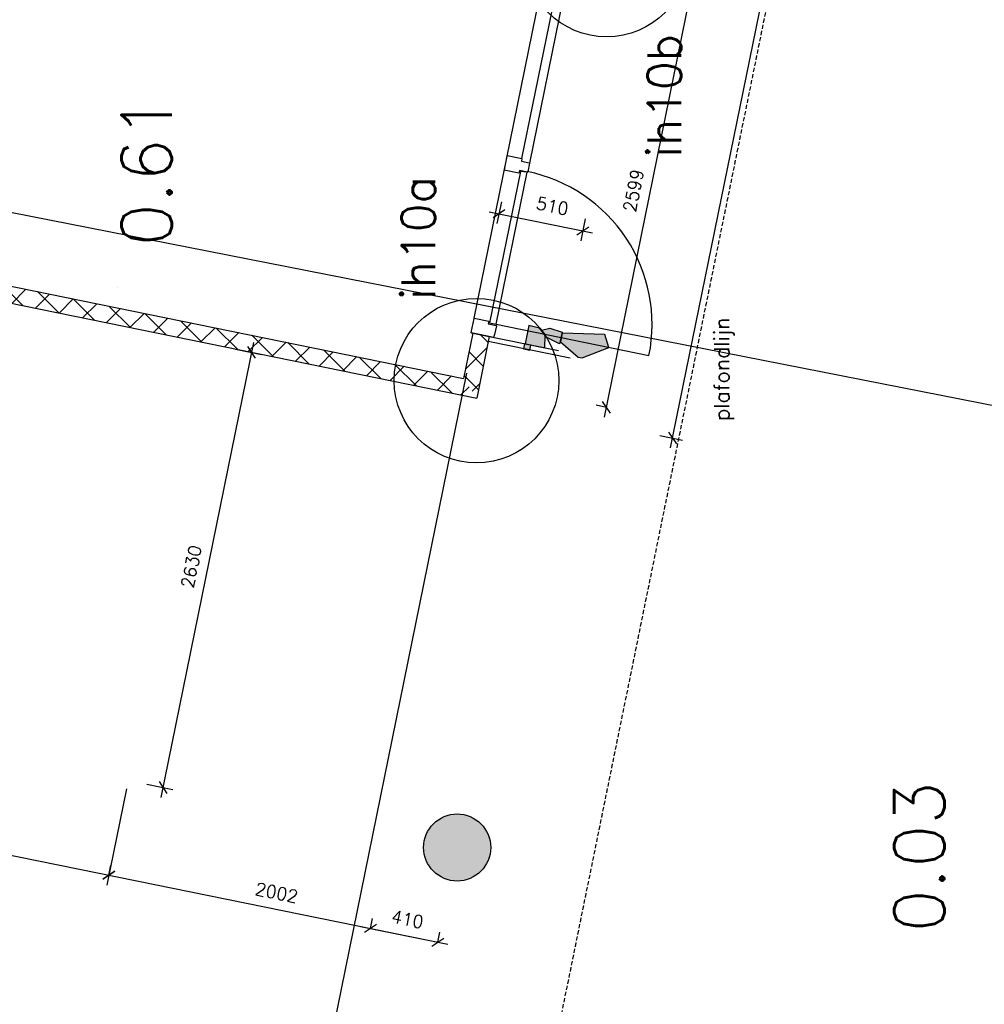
# Model space of a CAD drawing. Extents: x -29284 to 2055880, y -64816 to 121103.
# Tile 67 of 123: x 29636 to 35387, y 59506 to 65379. Entities that reach past the tile are written whole.
import ezdxf
from ezdxf.enums import TextEntityAlignment as Align

# ---------------------------------------------------------------- set-up
doc = ezdxf.new("R2010")
doc.units = 0
doc.header["$LTSCALE"] = 50
doc.header["$MEASUREMENT"] = 0
doc.header["$PDMODE"] = 3
doc.header["$PDSIZE"] = 0.1
doc.linetypes.add('HIDDENX2', pattern=[0.75, 0.5, -0.25])
doc.layers.get('0').update_dxf_attribs({"linetype": 'CONTINUOUS'})
doc.layers.get('DEFPOINTS').update_dxf_attribs({"linetype": 'CONTINUOUS'})
for name, color, linetype in [('00', 7, 'CONTINUOUS'), ('_DETAILNUMMERS', 4, 'CONTINUOUS'), ('_DETAILNUMMERSTEKST', 4, 'CONTINUOUS'), ('A--01A1_ACEER', 1, 'CONTINUOUS'), ('A--A22--_F123-', 9, 'CONTINUOUS'), ('A--A28--_F12--', 7, 'CONTINUOUS'), ('A--L22--', 3, 'CONTINUOUS'), ('A--L22--_F-2--', 7, 'CONTINUOUS'), ('A--L28--', 7, 'CONTINUOUS'), ('A--L28--_F12--', 7, 'CONTINUOUS'), ('A--L31--_F123-', 7, 'CONTINUOUS'), ('A--L32--', 7, 'CONTINUOUS'), ('A--L32--_F123-', 1, 'CONTINUOUS'), ('A--L35A2_PLAFONDS', 1, 'HIDDENX2'), ('A--M$1A-_F123-', 1, 'CONTINUOUS'), ('A--T$1A-_F123-_RN', 4, 'CONTINUOUS'), ('TEKST_KOZIJNMERK', 2, 'CONTINUOUS'), ('X--LR---_CP', 7, 'CONTINUOUS')]:
    doc.layers.add(name, color=color, linetype=linetype)
doc.styles.add('ALFA-0_25', font='ROMANS')
doc.styles.add('HIEMSTRA', font='romans.shx')
doc.dimstyles.new('1op2', dxfattribs={"dimscale": 30, "dimtxt": 2.5, "dimasz": 2, "dimexe": 2, "dimexo": 0, "dimgap": 2, "dimtad": 1, "dimdec": 0, "dimzin": 0, "dimdsep": 46, "dimtxsty": 'HIEMSTRA', "dimblk1": 'OBLIQUE', "dimblk2": 'OBLIQUE', "dimsah": 1, "dimcen": -3, "dimdle": 2, "dimclrd": 2, "dimclre": 2, "dimclrt": 3, "dimadec": 0, "dimazin": 0, "dimtfac": 1, "dimtdec": 0, "dimtofl": 0, "dimtmove": 2, "dimatfit": 3, "dimldrblk": 'OBLIQUE', "dimfxl": 1, "dimtvp": 0.833333, "dimtolj": 1, "dimtzin": 0, "dimarcsym": 0})
doc.dimstyles.new('STANDARD$0', dxfattribs={"dimscale": 30, "dimtxt": 2.5, "dimasz": 2, "dimexe": 2, "dimexo": 0, "dimgap": 2, "dimtad": 1, "dimdec": 0, "dimzin": 0, "dimdsep": 46, "dimtxsty": 'ALFA-0_25', "dimblk1": 'OBLIQUE', "dimblk2": 'OBLIQUE', "dimsah": 1, "dimcen": -3, "dimdle": 2, "dimclrd": 1, "dimclre": 1, "dimclrt": 2, "dimadec": 0, "dimazin": 0, "dimtfac": 0.666667, "dimtofl": 0, "dimtmove": 2, "dimatfit": 3, "dimldrblk": 'OBLIQUE', "dimfxl": 1, "dimtvp": 0.833333, "dimtolj": 1, "dimtzin": 0, "dimarcsym": 0})

# ---------------------------------------------------------------- blocks, each defined once
blk = doc.blocks.new('_OBLIQUE')
at = {"color": 0, "linetype": 'ByBlock'}
blk.add_line((-0.5, -0.5), (0.5, 0.5), dxfattribs=at)
blk = doc.blocks.new('*D81')
at = {"layer": 'A--M$1A-_F123-', "color": 1, "lineweight": -2, "transparency": 16777216}
for p, q in [((33516.7, 62824.6), (34627.3, 68276.5)), ((34539.1, 68233.3), (34674.1, 68205.8)), ((33452.5, 62899), (33587.5, 62871.5))]:
    blk.add_line(p, q, dxfattribs=at)
at = {"layer": 'DEFPOINTS', "color": 0, "transparency": 16777216}
for p in [(34539.1, 68233.3), (34615.3, 68217.7), (33452.5, 62899)]:
    blk.add_point(p, dxfattribs=at)
at = {"layer": 'A--M$1A-_F123-', "color": 1, "lineweight": -2, "transparency": 16777216, "xscale": 60, "yscale": 60, "zscale": 60}
for p, rotation in [((34615.3, 68217.7), 78.48629033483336), ((33528.7, 62883.4), 258.4862903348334)]:
    blk.add_blockref('_OBLIQUE', p, dxfattribs=dict(at, rotation=rotation))
at = {"layer": 'A--M$1A-_F123-', "color": 2, "transparency": 16777216, "insert": (33976.5, 65570.1), "char_height": 75, "attachment_point": 5, "rotation": 78.48629, "style": 'ALFA-0_25'}
blk.add_mtext('\\A1;WB 2', dxfattribs=at)
blk = doc.blocks.new('Q020479-')
at = {"layer": 'A--A28--_F12--', "color": 8}
for points in [[(-200, 0), (-76.5, 184.8), (0, 200)], [(-200, 0), (0, 200), (76.5, 184.8)], [(-200, 0), (-141.4, 141.4), (-76.5, 184.8)], [(-200, 0), (76.5, 184.8), (141.4, 141.4)], [(-200, 0), (-184.8, 76.5), (-141.4, 141.4)], [(-200, 0), (141.4, 141.4), (184.8, 76.5)], [(-200, 0), (184.8, 76.5), (200, 0)], [(-200, 0), (200, 0), (184.8, -76.5)], [(-200, 0), (184.8, -76.5), (141.4, -141.4)], [(-200, 0), (141.4, -141.4), (76.5, -184.8)], [(-200, 0), (76.5, -184.8), (0, -200)], [(-200, 0), (0, -200), (-76.5, -184.8)], [(-200, 0), (-76.5, -184.8), (-141.4, -141.4)], [(-200, 0), (-141.4, -141.4), (-184.8, -76.5)]]:
    blk.add_solid(points, dxfattribs=at)
at = {"layer": 'A--L28--_F12--', "color": 3, "linetype": 'Continuous'}
blk.add_lwpolyline([(-200, 0, -1), (200, 0, -1), (-200, 0)], format="xyb", close=True, dxfattribs=at)
at = {"layer": 'X--LR---_CP'}
for p in [(0, 200), (200, 0), (200, 0)]:
    blk.add_point(p, dxfattribs=at)
blk = doc.blocks.new('*U1325')
at = {"layer": 'A--A22--_F123-', "linetype": 'Continuous'}
h = blk.add_hatch(dxfattribs=at)
h.set_pattern_fill('ALFAKRS', color=256, scale=120, style=0)
h.set_pattern_definition([(45, (-28763.22, -63905.21), (-84.85281, 84.85281), []), (135, (-28763.22, -63905.21), (-84.85281, -84.85281), [])])
h.paths.add_polyline_path([(0, 0), (59, 39), (3519.7, -665.9), (3558.8, -724.9), (3597.9, -783.9), (-10, -49)])
at = {"layer": 'A--L22--_F-2--', "color": 2, "linetype": 'Continuous'}
for points in [[(59, 39), (59, 39), (3519.7, -665.9), (3519.7, -665.9)], [(-10, -49), (-10, -49), (3597.9, -783.9), (3597.9, -783.9)]]:
    blk.add_lwpolyline(points, dxfattribs=at)
blk = doc.blocks.new('*D343')
at = {"layer": 'A--M$1A-_F123-', "color": 1, "linetype": 'Continuous', "lineweight": -2, "transparency": 16777216}
for p, q in [((33661.6, 65672.9), (33120.8, 63007.9)), ((33651.5, 65613.7), (33590.9, 65626)), ((33134.6, 63066.3), (33073.9, 63078.6))]:
    blk.add_line(p, q, dxfattribs=at)
at = {"layer": 'DEFPOINTS', "color": 0, "linetype": 'Continuous', "transparency": 16777216}
for p in [(33651.5, 65613.7), (33132.7, 63066.7), (33134.6, 63066.3)]:
    blk.add_point(p, dxfattribs=at)
at = {"layer": 'A--M$1A-_F123-', "color": 1, "linetype": 'Continuous', "lineweight": -2, "transparency": 16777216, "xscale": 60, "yscale": 60, "zscale": 60}
for p, rotation in [((33649.7, 65614.1), 78.52823395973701), ((33132.7, 63066.7), 258.528233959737)]:
    blk.add_blockref('_OBLIQUE', p, dxfattribs=dict(at, rotation=rotation))
at = {"layer": 'A--M$1A-_F123-', "color": 2, "linetype": 'Continuous', "transparency": 16777216, "insert": (33295.6, 64359.8), "char_height": 75, "attachment_point": 5, "rotation": 78.52823, "style": 'ALFA-0_25'}
blk.add_mtext('\\A1;2599', dxfattribs=at)
blk = doc.blocks.new('*D351')
at = {"layer": 'A--M$1A-_F123-', "color": 1, "linetype": 'Continuous', "lineweight": -2, "transparency": 16777216}
for p, q in [((28469.9, 61158.8), (28352.8, 60584.2)), ((30272.8, 60791.6), (30155.8, 60217)), ((28306, 60655), (30226.5, 60263.8))]:
    blk.add_line(p, q, dxfattribs=at)
at = {"layer": 'DEFPOINTS', "color": 0, "linetype": 'Continuous', "transparency": 16777216}
for p in [(28469.9, 61158.8), (30272.8, 60791.6), (30167.7, 60275.8)]:
    blk.add_point(p, dxfattribs=at)
at = {"layer": 'A--M$1A-_F123-', "color": 1, "linetype": 'Continuous', "lineweight": -2, "transparency": 16777216, "xscale": 60, "yscale": 60, "zscale": 60}
for p, rotation in [((28364.8, 60643), 168.4862903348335), ((30167.7, 60275.8), 348.4862903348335)]:
    blk.add_blockref('_OBLIQUE', p, dxfattribs=dict(at, rotation=rotation))
at = {"layer": 'A--M$1A-_F123-', "color": 2, "linetype": 'Continuous', "transparency": 16777216, "insert": (29285.7, 60554.9), "char_height": 75, "attachment_point": 5, "rotation": 348.48629, "style": 'ALFA-0_25'}
blk.add_mtext('\\A1;1840', dxfattribs=at)
blk = doc.blocks.new('*D407')
at = {"layer": 'A--M$1A-_F123-', "color": 1, "linetype": 'Continuous', "lineweight": -2, "transparency": 16777216}
for p, q in [((30167.7, 60275.8), (30179.7, 60334.6)), ((30108.9, 60287.7), (32187.9, 59864.3)), ((32129.1, 59876.2), (32141.1, 59935))]:
    blk.add_line(p, q, dxfattribs=at)
at = {"layer": 'DEFPOINTS', "color": 0, "linetype": 'Continuous', "transparency": 16777216}
for p in [(30167.7, 60275.8), (32129.1, 59876.2), (32129.1, 59876.2)]:
    blk.add_point(p, dxfattribs=at)
at = {"layer": 'A--M$1A-_F123-', "color": 1, "linetype": 'Continuous', "lineweight": -2, "transparency": 16777216, "xscale": 60, "yscale": 60, "zscale": 60}
for p, rotation in [((30167.7, 60275.8), 168.4862903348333), ((32129.1, 59876.2), 348.4862903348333)]:
    blk.add_blockref('_OBLIQUE', p, dxfattribs=dict(at, rotation=rotation))
at = {"layer": 'A--M$1A-_F123-', "color": 2, "linetype": 'Continuous', "transparency": 16777216, "insert": (31167.9, 60171.5), "char_height": 75, "attachment_point": 5, "rotation": 348.48629, "style": 'ALFA-0_25'}
blk.add_mtext('\\A1;2002', dxfattribs=at)
blk = doc.blocks.new('*D450')
at = {"layer": 'A--M$1A-_F123-', "color": 1, "linetype": 'Continuous', "lineweight": -2, "transparency": 16777216}
for p, q in [((31668.6, 59970.1), (32187.9, 59864.3)), ((31727.4, 59958.1), (31739.3, 60016.9)), ((32129.1, 59876.2), (32141.1, 59935))]:
    blk.add_line(p, q, dxfattribs=at)
at = {"layer": 'DEFPOINTS', "color": 0, "linetype": 'Continuous', "transparency": 16777216}
for p in [(31727.4, 59958.1), (32129.1, 59876.2), (32129.1, 59876.2)]:
    blk.add_point(p, dxfattribs=at)
at = {"layer": 'A--M$1A-_F123-', "color": 1, "linetype": 'Continuous', "lineweight": -2, "transparency": 16777216, "xscale": 60, "yscale": 60, "zscale": 60}
for p, rotation in [((31727.4, 59958.1), 168.4862903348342), ((32129.1, 59876.2), 348.4862903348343)]:
    blk.add_blockref('_OBLIQUE', p, dxfattribs=dict(at, rotation=rotation))
at = {"layer": 'A--M$1A-_F123-', "color": 2, "linetype": 'Continuous', "transparency": 16777216, "insert": (31947.7, 60012.7), "char_height": 75, "attachment_point": 5, "rotation": 348.48629, "style": 'ALFA-0_25'}
blk.add_mtext('\\A1;410', dxfattribs=at)
blk = doc.blocks.new('*D531')
at = {"layer": 'A--M$1A-_F123-', "color": 1, "linetype": 'Continuous', "lineweight": -2, "transparency": 16777216}
for p, q in [((32508.4, 64293.1), (32481.7, 64162.4)), ((32434.9, 64233.1), (33052.2, 64107.4)), ((33008.1, 64191.3), (32981.5, 64060.6))]:
    blk.add_line(p, q, dxfattribs=at)
at = {"layer": 'DEFPOINTS', "color": 0, "linetype": 'Continuous', "transparency": 16777216}
for p in [(32508.4, 64293.1), (33008.1, 64191.3), (32993.4, 64119.4)]:
    blk.add_point(p, dxfattribs=at)
at = {"layer": 'A--M$1A-_F123-', "color": 1, "linetype": 'Continuous', "lineweight": -2, "transparency": 16777216, "xscale": 60, "yscale": 60, "zscale": 60}
for p, rotation in [((32493.7, 64221.2), 168.4862903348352), ((32993.4, 64119.4), 348.4862903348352)]:
    blk.add_blockref('_OBLIQUE', p, dxfattribs=dict(at, rotation=rotation))
at = {"layer": 'A--M$1A-_F123-', "color": 2, "linetype": 'Continuous', "transparency": 16777216, "insert": (32812, 64267.1), "char_height": 75, "attachment_point": 5, "rotation": 348.48629, "style": 'ALFA-0_25'}
blk.add_mtext('\\A1;510', dxfattribs=at)
blk = doc.blocks.new('DETAILNR')
at = {"layer": '_DETAILNUMMERS'}
blk.add_circle((32.9, -23.2), 490.7, dxfattribs=at)
at = {"layer": 'X--LR---_CP'}
blk.add_point((0, 0), dxfattribs=at)
at = {"layer": '_DETAILNUMMERSTEKST', "style": 'ALFA-0_25'}
blk.add_attdef('DETAILNR', text='', height=200, rotation=90, dxfattribs=at).set_placement((-618.4, 223.8), align=Align.RIGHT)
blk = doc.blocks.new('Q0340081')
at = {"layer": 'A--L32--_F123-', "color": 2, "linetype": 'Continuous'}
blk.add_lwpolyline([(0, 0), (0, -40), (926.12, -40), (923.12, 0), (0, 0)], close=True, dxfattribs=at)
at = {"layer": 'A--L32--_F123-', "color": 1, "linetype": 'Continuous'}
blk.add_lwpolyline([(0, -40), (0, -970, 0.4142136), (930, -40)], format="xyb", dxfattribs=at)
blk = doc.blocks.new('*U1054')
at = {"layer": 'A--A22--_F123-', "linetype": 'Continuous'}
h = blk.add_hatch(dxfattribs=at)
h.set_pattern_fill('ALFAKRS', color=256, scale=120, style=0)
h.set_pattern_definition([(45, (-32386.36, -63498.77), (-84.85281, 84.85281), []), (135, (-32386.36, -63498.77), (-84.85281, -84.85281), [])])
h.paths.add_polyline_path([(0, 0), (49, -9.9), (-25.2, -377.5), (-64.3, -318.5), (-103.4, -259.5), (-49, 9.9)])
at = {"layer": 'A--L22--_F-2--', "color": 2, "linetype": 'Continuous'}
for points in [[(0, 0), (-49, 9.9), (-103.4, -259.5), (-103.4, -259.5)], [(0, 0), (49, -9.9), (-25.2, -377.5), (-25.2, -377.5)]]:
    blk.add_lwpolyline(points, dxfattribs=at)
blk = doc.blocks.new('*D1021')
at = {"layer": 'A--M$1A-_F123-', "color": 2, "linetype": 'Continuous', "lineweight": -2, "transparency": 16777216}
for p, q in [((30478.4, 60739.5), (31031.2, 63453.4)), ((30922.6, 63414.3), (31078, 63382.6)), ((30393.8, 60818), (30549.2, 60786.3))]:
    blk.add_line(p, q, dxfattribs=at)
at = {"layer": 'DEFPOINTS', "color": 0, "linetype": 'Continuous', "transparency": 16777216}
for p in [(30922.6, 63414.3), (31019.3, 63394.6), (30393.8, 60818)]:
    blk.add_point(p, dxfattribs=at)
at = {"layer": 'A--M$1A-_F123-', "color": 2, "linetype": 'Continuous', "lineweight": -2, "transparency": 16777216, "xscale": 60, "yscale": 60, "zscale": 60}
for p, rotation in [((31019.3, 63394.6), 78.48629033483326), ((30490.4, 60798.3), 258.4862903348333)]:
    blk.add_blockref('_OBLIQUE', p, dxfattribs=dict(at, rotation=rotation))
at = {"layer": 'A--M$1A-_F123-', "color": 3, "linetype": 'Continuous', "transparency": 16777216, "insert": (30659.3, 62115.9), "char_height": 75, "attachment_point": 5, "rotation": 78.48629, "style": 'HIEMSTRA'}
blk.add_mtext('\\A1;2630', dxfattribs=at)

msp = doc.modelspace()

# ---------------------------------------------------------------- hatches: boundary and pattern name
at = {"layer": 'A--L31--_F123-', "linetype": 'Continuous'}
h = msp.add_hatch(color=13, dxfattribs=at)
h.paths.add_polyline_path([(32639.5, 63416.3), (32677.4, 63408.6), (32683.2, 63437.2), (32645.3, 63444.9)])
h.paths.add_polyline_path([(32671, 63554), (32649, 63446.2), (32766.5, 63421.9), (32768.2, 63494.2), (32745.6, 63526.2), (32734.5, 63539.7)])
h.paths.add_polyline_path([(32869.4, 63515.6), (32855.1, 63445), (32778.4, 63482.8), (32771.9, 63493.6), (32747.9, 63527.2), (32796.8, 63539.1)])
h.paths.add_polyline_path([(32990.1, 63362.3), (33148.7, 63423.8), (33124.6, 63500.5), (32870.2, 63509.3), (32859.8, 63458.3), (32965.2, 63365.8)])

# ---------------------------------------------------------------- linework, layer by layer
at = {"layer": 'A--01A1_ACEER', "linetype": 'Continuous'}
msp.add_line((32300.1, 63270.6), (28510.9, 44668.8), dxfattribs=at)
at = {"layer": 'A--L31--_F123-', "color": 1, "linetype": 'Continuous'}
msp.add_line((32327.5, 63510.6), (32847.9, 63404.7), dxfattribs=at)
at = {"layer": 'A--L31--_F123-', "color": 2, "linetype": 'Continuous'}
msp.add_line((32917.2, 63360.2), (32429.3, 63458.8), dxfattribs=at)
at = {"layer": 'A--L31--_F123-', "color": 13, "linetype": 'Continuous'}
msp.add_lwpolyline([(32732, 39104.9), (24937, 40639), (29580.2, 64231.5), (37375.2, 62697.4)], close=True, dxfattribs=at)
at = {"layer": 'A--L31--_F123-', "color": 1, "linetype": 'Continuous'}
for points in [[(32671, 63554), (32671, 63554), (32649, 63446.2), (32766.5, 63421.9), (32768.2, 63494.2), (32745.6, 63526.2), (32734.5, 63539.7), (32671, 63554)], [(32869.4, 63515.6), (32855.1, 63445), (32778.4, 63482.8), (32771.9, 63493.6), (32747.9, 63527.2), (32796.8, 63539.1), (32869.4, 63515.6)], [(32990.1, 63362.3), (33148.7, 63423.8), (33124.6, 63500.5), (32870.2, 63509.3), (32859.8, 63458.3), (32965.2, 63365.8), (32990.1, 63362.3)]]:
    msp.add_lwpolyline(points, dxfattribs=at)
msp.add_lwpolyline([(32639.5, 63416.3), (32677.4, 63408.6), (32683.2, 63437.2), (32645.3, 63444.9)], close=True, dxfattribs=at)
at = {"layer": 'A--L32--_F123-', "color": 1}
msp.add_line((32345.5, 63598.8), (32788.3, 65772.7), dxfattribs=at)
at = {"layer": 'A--L32--_F123-'}
for p, q in [((32630.3, 64551.1), (32875.5, 65754.9)), ((32927.9, 65761.6), (32675.5, 64522.6))]:
    msp.add_line(p, q, dxfattribs=at)
for points in [[(32525.6, 64482.7), (32542.7, 64567), (32543.1, 64568.9), (32630.3, 64551.1), (32630.3, 64551.1), (32626.9, 64534.5), (32674, 64524.9), (32675.5, 64522.6), (32665.1, 64471.6), (32662.8, 64470), (32615.8, 64479.6), (32612.4, 64463), (32612.4, 64463), (32525.2, 64480.7)], [(32327.9, 63512.6), (32345.1, 63596.9), (32345.5, 63598.8), (32432.7, 63581.1), (32432.7, 63581.1), (32429.3, 63564.4), (32476.4, 63554.8), (32477.9, 63552.5), (32467.5, 63501.5), (32461.8, 63483.3), (32414.8, 63492.9), (32414.8, 63492.9), (32414.8, 63492.9), (32327.5, 63510.6)]]:
    msp.add_lwpolyline(points, close=True, dxfattribs=at)
at = {"layer": 'A--L35A2_PLAFONDS'}
msp.add_lwpolyline([(35586.8, 72808), (30995.3, 50267.6), (32170.2, 50267.6, -0.150834), (33241.7, 40007.3), (36654.5, 40007.3), (36654.5, 57571.9, -0.343583), (38654.6, 60311.8), (38654.9, 65437.6), (36637.5, 65007.7), (36637.5, 72593.9)], format="xyb", close=True, dxfattribs=at)
at = {"layer": 'X--LR---_CP', "color": 1, "linetype": 'Continuous'}
msp.add_point((30220.6, 63781.8), dxfattribs=at)
msp.add_point((30220.6, 63781.8), dxfattribs=at)

# ---------------------------------------------------------------- block references
at = {"layer": '00'}
ref = msp.add_blockref('DETAILNR', (33112.1, 65734.2), dxfattribs=dict(at, rotation=90))
ref.add_attrib('DETAILNR', 'ih10b', dxfattribs={"layer": '_DETAILNUMMERSTEKST', "height": 200, "rotation": 90, "style": 'ALFA-0_25'}).set_placement((33579.9, 65293.9), align=Align.RIGHT)
ref = msp.add_blockref('DETAILNR', (32336.3, 63193.2), dxfattribs=dict(at, rotation=90))
ref.add_attrib('DETAILNR', 'ih10a', dxfattribs={"layer": '_DETAILNUMMERSTEKST', "height": 200, "rotation": 90, "style": 'ALFA-0_25'}).set_placement((32112.5, 64445.4), align=Align.RIGHT)
at = {"layer": 'A--L22--'}
msp.add_blockref('*U1325', (28763.2, 63905.2), dxfattribs=at)
at = {"layer": 'A--L22--', "color": 1, "linetype": 'Continuous'}
msp.add_blockref('*U1054', (32386.4, 63498.8), dxfattribs=at)
at = {"layer": 'A--L28--', "linetype": 'Continuous'}
msp.add_blockref('Q020479-', (32244.2, 60441), dxfattribs=at)
msp.add_blockref('Q020479-', (32244.2, 60441), dxfattribs=at)
at = {"layer": 'A--L32--', "linetype": 'Continuous', "rotation": 78.48629033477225}
msp.add_blockref('Q0340081', (32437.5, 63569.8), dxfattribs=at)

# ---------------------------------------------------------------- texts
at = {"layer": 'A--T$1A-_F123-_RN', "style": 'ALFA-0_25'}
for s, p in [('0.61', (30542.3, 64027.1)), ('0.03', (35149.6, 59934.5))]:
    msp.add_text(s, height=300, rotation=90, dxfattribs=at).set_placement(p)
at = {"layer": 'TEKST_KOZIJNMERK', "style": 'HIEMSTRA'}
msp.add_text('plafondlijn', height=90, rotation=90, dxfattribs=at).set_placement((33866.3, 62985.3))

# ---------------------------------------------------------------- dimensions: what is measured, and where the dimension line sits
at = {"layer": 'A--M$1A-_F123-'}
dim = msp.add_aligned_dim(p1=(33452.5, 62899), p2=(34539.1, 68233.3), distance=-77.8, text='WB 2', dimstyle='STANDARD$0', dxfattribs=at)
dim.commit()
dim.dimension.update_dxf_attribs({"geometry": '*D81', "text_midpoint": (33976.5, 65570.1)})
at = {"layer": 'A--M$1A-_F123-', "linetype": 'Continuous'}
for p1, p2, distance, picture, middle in [((33651.5, 65613.7), (33134.6, 63066.3), -1.9, '*D343', (33295.6, 64359.8)), ((28469.9, 61158.8), (30272.8, 60791.6), -526.4, '*D351', (29285.7, 60554.9)), ((30167.7, 60275.8), (32129.1, 59876.2), 0, '*D407', (31167.9, 60171.5)), ((31727.4, 59958.1), (32129.1, 59876.2), 0, '*D450', (31947.7, 60012.7))]:
    dim = msp.add_aligned_dim(p1=p1, p2=p2, distance=distance, dimstyle='STANDARD$0', dxfattribs=at)
    dim.commit()
    dim.dimension.update_dxf_attribs({"geometry": picture, "text_midpoint": middle})
dim = msp.add_linear_dim(base=(32993.4, 64119.4), p1=(32508.4, 64293.1), p2=(33008.1, 64191.3), angle=348.48629, dimstyle='STANDARD$0', dxfattribs=at)
dim.commit()
dim.dimension.update_dxf_attribs({"geometry": '*D531', "text_midpoint": (32812, 64267.1), "dimtype": 161})
dim = msp.add_aligned_dim(p1=(30393.8, 60818), p2=(30922.6, 63414.3), distance=-98.6, text='2630', dimstyle='1op2', dxfattribs=at)
dim.commit()
dim.dimension.update_dxf_attribs({"geometry": '*D1021', "text_midpoint": (30659.3, 62115.9)})

doc.saveas('drawing.dxf')
